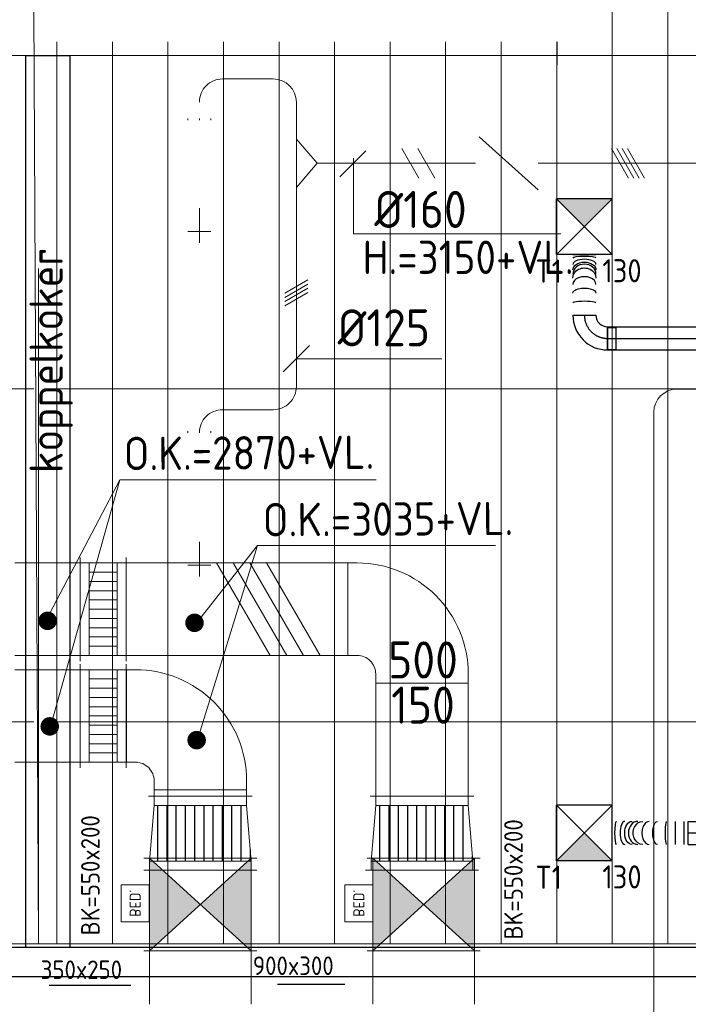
# Model space of a CAD drawing. Header units: millimetres. Extents: x -75017 to 35076, y -1757 to 51354.
# Tile 19 of 41: x -58521 to -54909, y 22120 to 27440. Entities that reach past the tile are written whole.
import ezdxf
from ezdxf.enums import TextEntityAlignment as Align

# ---------------------------------------------------------------- set-up
doc = ezdxf.new("R2010")
doc.units = ezdxf.units.MM
doc.header["$LTSCALE"] = 50
for name, pattern in [('CENTER2', [28.575, 19.05, -3.175, 3.175, -3.175]), ('HIDDEN', [9.525, 6.35, -3.175]), ('HIDDEN2', [0.1875, 0.125, -0.0625])]:
    doc.linetypes.add(name, pattern=pattern)
for name, color, linetype in [('60', 3, 'Continuous'), ('BALKEN', 7, 'Continuous'), ('WL570---_TOEVOER', 200, 'Continuous'), ('WL570---_TOEVOER_HL', 1, 'Continuous'), ('WL570---_TOEVOER_RST', 200, 'Continuous'), ('WL570---_TOEVOER_RST_HL', 1, 'Continuous'), ('WL5771--_T_KANAAL-H', 1, 'Continuous'), ('WL5771--_T_KANAAL-H2', 1, 'Continuous'), ('WL5772--_R_KANAAL-H', 1, 'Continuous'), ('WL5772--_R_KANAAL-H1', 1, 'HIDDEN2'), ('WM570---_TOEVOER_PR', 2, 'Continuous'), ('WM570---_TOEVOER_RST_PR', 1, 'Continuous')]:
    doc.layers.add(name, color=color, linetype=linetype)
for name, color, linetype, lineweight in [('WL570---_BESTAAND-ALGMEEN', 161, 'Continuous', 0), ('WL570---_BESTAAND-HARTLIJN', 161, 'Continuous', 0), ('WL570---_BESTAAND-MAATVOERING', 160, 'Continuous', 0), ('WL570---_BESTAAND-RETOUR', 100, 'Continuous', 0), ('WL570---_BESTAAND-TOEVOER', 200, 'Continuous', 0), ('WL570---_DEMONTEREN', 10, 'Continuous', 0)]:
    doc.layers.add(name, color=color, linetype=linetype, lineweight=lineweight)
doc.layers.get('WL570---_DEMONTEREN').off()
doc.styles.add('BURO-025', font='ISO96.shx', dxfattribs={"height": 125})
doc.styles.add('ISO', font='ISO', dxfattribs={"height": 162})
doc.styles.add('MAATVOERING', font='ISO')

# ---------------------------------------------------------------- blocks, each defined once
blk = doc.blocks.new('MVLINE')
blk.add_line((35.4, -35.4), (-35.4, 35.4))
blk = doc.blocks.new('OBO12500090ZH')
blk.add_lwpolyline([(-62.5, -125), (62.5, -125), (62.5, 0, 1), (-62.5, 0)], format="xyb", close=True)
at = {"layer": 'WL570---_BESTAAND-HARTLIJN'}
for points in [[(0, -125), (0, 62.5)], [(-62.5, 0), (62.5, 0)]]:
    blk.add_lwpolyline(points, dxfattribs=at)
blk = doc.blocks.new('OBO12500090H')
blk.add_lwpolyline([(62.5, -125, 0.414214), (-125, 62.5), (-125, -62.5, -0.414214), (-62.5, -125)], format="xyb", close=True)
at = {"invisible_edges": 15}
for points in [[(-114.1, -63.4), (-92.4, 59.7), (-125, 62.5), (-125, -62.5)], [(-103.6, -66.3), (-60.9, 51.2), (-92.4, 59.7), (-114.1, -63.4)], [(-93.8, -70.9), (-31.2, 37.4), (-60.9, 51.2), (-103.6, -66.3)], [(-84.8, -77.1), (-4.5, 18.6), (-31.2, 37.4), (-93.8, -70.9)], [(-77.1, -84.8), (18.6, -4.5), (-4.5, 18.6), (-84.8, -77.1)], [(-70.9, -93.8), (37.4, -31.2), (18.6, -4.5), (-77.1, -84.8)], [(-66.3, -103.6), (51.2, -60.9), (37.4, -31.2), (-70.9, -93.8)], [(-63.4, -114.1), (59.7, -92.4), (51.2, -60.9), (-66.3, -103.6)], [(-62.5, -125), (62.5, -125), (59.7, -92.4), (-63.4, -114.1)]]:
    blk.add_3dface(points, dxfattribs=at)
at = {"layer": 'WL570---_BESTAAND-HARTLIJN'}
blk.add_arc((-125, -125), 125, 0, 90, dxfattribs=at)
blk = doc.blocks.new('KARO')
for p, q in [((1, 0.5), (0, 0.5)), ((0, -0.5), (1, -0.5))]:
    blk.add_line(p, q)
at = {"invisible_edges": 15}
blk.add_3dface([(0, 0.5), (0, -0.5), (1, -0.5), (1, 0.5)], dxfattribs=at)
at = {"layer": 'WL570---_BESTAAND-HARTLIJN'}
blk.add_line((0, 0), (1, 0), dxfattribs=at)
blk = doc.blocks.new('OTS12512516000H')
blk.add_lwpolyline([(-130, -62.5), (130, -62.5), (130, 62.5), (80, 112.5), (-80, 112.5), (-130, 62.5)], close=True)
at = {"layer": 'WL570---_BESTAAND-HARTLIJN'}
blk.add_line((-130, 0), (130, 0), dxfattribs=at)
at = {"layer": 'WL570---_BESTAAND-TOEVOER'}
blk.add_lwpolyline([(-130, 0), (0, 112.5), (130, 0)], dxfattribs=at)
blk = doc.blocks.new('VBK55020000050000')
for p, q in [((0, -305), (0, 305)), ((500, -305), (500, 305))]:
    blk.add_line(p, q)
blk.add_lwpolyline([(0, -275), (500, -275), (500, 275), (0, 275)], close=True)
blk.add_lwpolyline([(0, -275), (500, -275), (500, 275), (0, 275)], close=True)
at = {"layer": 'WL5771--_T_KANAAL-H'}
for p, q in [((0, -275), (500, 275)), ((0, 275), (500, -275))]:
    blk.add_line(p, q, dxfattribs=at)
at = {"layer": 'WL5771--_T_KANAAL-H2'}
for points in [[(0, 275), (500, 275), (250, 0)], [(0, -275), (500, -275), (250, 0)]]:
    blk.add_solid(points, dxfattribs=at)
blk = doc.blocks.new('BEDIENING')
blk.add_lwpolyline([(0, -100), (0, 100), (150, 100), (150, -100)], close=True)
at = {"layer": 'WL570---_BESTAAND-RETOUR', "style": 'ISO'}
blk.add_text('BED.', height=60, rotation=90, dxfattribs=at).set_placement((75, 0), align=Align.MIDDLE_CENTER)
blk = doc.blocks.new('OBO12500090R')
blk.add_lwpolyline([(187.5, -125, 0.414214), (0, 62.5), (0, -62.5, -0.414214), (62.5, -125)], format="xyb", close=True)
at = {"invisible_edges": 15}
for points in [[(10.9, -63.4), (32.6, 59.7), (0, 62.5), (0, -62.5)], [(21.4, -66.3), (64.1, 51.2), (32.6, 59.7), (10.9, -63.4)], [(31.2, -70.9), (93.8, 37.4), (64.1, 51.2), (21.4, -66.3)], [(40.2, -77.1), (120.5, 18.6), (93.8, 37.4), (31.2, -70.9)], [(47.9, -84.8), (143.6, -4.5), (120.5, 18.6), (40.2, -77.1)], [(54.1, -93.8), (162.4, -31.2), (143.6, -4.5), (47.9, -84.8)], [(58.7, -103.6), (176.2, -60.9), (162.4, -31.2), (54.1, -93.8)], [(61.6, -114.1), (184.7, -92.4), (176.2, -60.9), (58.7, -103.6)], [(62.5, -125), (187.5, -125), (184.7, -92.4), (61.6, -114.1)]]:
    blk.add_3dface(points, dxfattribs=at)
at = {"layer": 'WL570---_BESTAAND-HARTLIJN'}
blk.add_arc((0, -125), 125, 0, 90, dxfattribs=at)
blk = doc.blocks.new('VTR5502005001502540-0')
at = {"layer": 'WL5772--_R_KANAAL-H'}
h = blk.add_hatch(dxfattribs=at)
h.set_pattern_fill('_U', color=256, scale=100, style=0, pattern_type=0)
h.set_pattern_definition([(0, (0, -275), (0, 100), [])])
h.paths.add_polyline_path([(50, -275), (350, -250), (350, 250), (50, 275)])
at = {"layer": 'WL5772--_R_KANAAL-H1'}
h = blk.add_hatch(dxfattribs=at)
h.set_pattern_fill('_U', color=256, scale=100, style=0, pattern_type=0)
h.set_pattern_definition([(0, (0, -225), (0, 100), [])])
h.paths.add_polyline_path([(50, -275), (350, -250), (350, 250), (50, 275)])
for p, q in [((0, -305), (0, 305)), ((50, -275), (50, 275)), ((400, -280), (400, 280)), ((350, -250), (350, 250))]:
    blk.add_line(p, q)
blk.add_lwpolyline([(0, -275), (50, -275), (350, -250), (400, -250), (400, 250), (350, 250), (50, 275), (0, 275)], close=True)
blk = doc.blocks.new('KARH')
for p, q in [((1, 0.5), (0, 0.5)), ((0, -0.5), (1, -0.5))]:
    blk.add_line(p, q)
at = {"invisible_edges": 15}
blk.add_3dface([(0, 0.5), (0, -0.5), (1, -0.5), (1, 0.5)], dxfattribs=at)
blk = doc.blocks.new('VBO50015000050901-100')
blk.add_lwpolyline([(-250, -400), (250, -400), (250, -350, 0.414214), (-350, 250), (-400, 250), (-400, -250), (-350, -250, -0.414214), (-250, -350)], format="xyb", close=True)
blk = doc.blocks.new('VSP5001505001501632-0')
for p, q in [((0, -280), (0, 280)), ((250, -280), (250, 280))]:
    blk.add_line(p, q)
blk.add_lwpolyline([(0, -250), (250, -250), (250, 250), (0, 250)], close=True)
at = {"layer": 'WL570---_BESTAAND-RETOUR'}
for p, q in [((50, -250), (50, 250)), ((200, -250), (200, 250)), ((50, 200), (200, 200)), ((50, 150), (200, 150)), ((50, 100), (200, 100)), ((50, 50), (200, 50)), ((50, 0), (200, 0)), ((50, -50), (200, -50)), ((50, -100), (200, -100)), ((50, -150), (200, -150)), ((50, -200), (200, -200))]:
    blk.add_line(p, q, dxfattribs=at)
blk = doc.blocks.new('VBX1251250012525000')
blk.add_lwpolyline([(50, -112.5), (300, -112.5), (300, 112.5), (50, 112.5)], close=True)
for points in [[(50, 62.5), (0, 62.5), (0, -62.5), (50, -62.5)], [(300, -62.5), (350, -62.5), (350, 62.5), (300, 62.5)]]:
    blk.add_lwpolyline(points)
at = {"layer": 'WL570---_BESTAAND-HARTLIJN'}
blk.add_line((300, 0), (350, 0), dxfattribs=at)
at = {"layer": 'WL570---_BESTAAND-TOEVOER'}
blk.add_line((50, -112.5), (300, 112.5), dxfattribs=at)
blk = doc.blocks.new('UISO')
for p, q in [((0, 0.18), (1, 0.757)), ((0, 0), (1, 0.577))]:
    blk.add_line(p, q)
at = {"layer": 'WL570---_BESTAAND-TOEVOER'}
for p, q in [((0, 0.36), (1, 0.937)), ((0, -0.18), (1, 0.397))]:
    blk.add_line(p, q, dxfattribs=at)
blk = doc.blocks.new('Block plafond 7e midden')
at = {"color": 8, "linetype": 'Continuous', "lineweight": 13}
for p, q in [((13010, -410), (13010, -17210)), ((13310, -410), (13310, -17210)), ((9910, -17210.4), (9885, -12160)), ((10010, -12335), (10010, -17210)), ((10310, -12335), (10310, -17210)), ((10610, -12335), (10610, -17210)), ((10910, -12335), (10910, -17210)), ((11210, -12335), (11210, -17210)), ((11510, -12335), (11510, -17210)), ((11810, -12335), (11810, -17210)), ((12110, -12335), (12110, -17210)), ((12410, -17210), (12410, -12335)), ((12710, -17210), (12710, -12335)), ((7810, -12410), (9910, -12410)), ((9960, -12410), (17197.6, -12410)), ((9910, -13560), (9910, -17210.4)), ((10010, -13560), (10010, -17210.4)), ((7510, -14210), (9885, -14210)), ((9960, -14210), (16776.6, -14210)), ((7510, -16010), (9885, -16010)), ((9960, -16010), (16171.1, -16010))]:
    blk.add_line(p, q, dxfattribs=at)
at = {"color": 8, "linetype": 'Continuous', "lineweight": 13, "flags": 128}
blk.add_lwpolyline([(2509.8, -17620), (2510, -17210), (13835, -17210), (13835, -17660), (15437.9, -17660), (15437.9, -17660)], dxfattribs=at)
blk = doc.blocks.new('*U569')
at = {"color": 0, "ltscale": 10}
for p, q in [((0, 62.5, -2700), (999.4, 62.5, -2700)), ((0, -62.5, -2700), (0, 62.5, -2700)), ((0, -62.5, -2700), (999.4, -62.5, -2700))]:
    blk.add_line(p, q, dxfattribs=at)
at = {"layer": 'WL570---_TOEVOER_HL', "linetype": 'CENTER2'}
blk.add_line((0, 0, -2700), (999.4, 0, -2700), dxfattribs=at)
at = {"layer": 'WM570---_TOEVOER_PR', "color": 2, "style": 'BURO-025'}
blk.add_attdef('POSNR', text='', height=125, dxfattribs=at).set_placement((0, 0), align=Align.MIDDLE)
blk = doc.blocks.new('*U584')
at = {"color": 0, "ltscale": 10}
for p, q in [((150, 150, -2500), (-150, 150, -2500)), ((-150, -150, -2500), (-150, 150, -2500)), ((150, -150, -2500), (-150, 150, -2500)), ((-150, -150, -2500), (150, 150, -2500)), ((150, -150, -2500), (150, 150, -2500)), ((150, -150, -2500), (-150, -150, -2500))]:
    blk.add_line(p, q, dxfattribs=at)
at = {"layer": 'WL570---_TOEVOER_RST_HL', "linetype": 'CENTER2'}
blk.add_circle((0, 0, -2500), 0.075, dxfattribs=at)
at = {"layer": 'WL570---_TOEVOER_RST', "color": 2, "style": 'BURO-025'}
for tag in ['MC', 'Q']:
    blk.add_attdef(tag, text='', height=125, dxfattribs=at).set_placement((0, 0), align=Align.MIDDLE)
at = {"layer": 'WM570---_TOEVOER_RST_PR', "color": 2, "style": 'BURO-025'}
blk.add_attdef('POSNR', text='', height=125, dxfattribs=at).set_placement((0, 0), align=Align.MIDDLE)
blk = doc.blocks.new('*U585')
at = {"color": 0, "ltscale": 10}
for p, q in [((-59.375, 125, -2700), (-59.375, 169.3, -2700)), ((-59.375, 169.3, -2700), (59.375, 169.3, -2700)), ((59.375, 125, -2700), (59.375, 169.3, -2700)), ((-62.5, 125, -2700), (62.5, 125, -2700)), ((-59.375, 125, -2700), (59.375, 125, -2700)), ((-125, -62.5, -2700), (-125, 62.5, -2700))]:
    blk.add_line(p, q, dxfattribs=at)
for radius, end in [(62.5, 0), (187.5, 360)]:
    blk.add_arc((-125, 125, -2700), radius, 270, end, dxfattribs=at)
at = {"layer": 'WL570---_TOEVOER_HL', "linetype": 'CENTER2'}
blk.add_arc((-125, 125, -2700), 125, 270, 0, dxfattribs=at)
at = {"layer": 'WM570---_TOEVOER_PR', "color": 2, "style": 'BURO-025'}
blk.add_attdef('POSNR', text='', height=125, dxfattribs=at).set_placement((0, 0), align=Align.MIDDLE)
blk = doc.blocks.new('*U586')
at = {"color": 0, "ltscale": 10}
for p, q in [((0, 62.5, -2700), (0, -62.5, -2700)), ((328.3, 62.5, -2700), (328.3, -62.5, -2700))]:
    blk.add_line(p, q, dxfattribs=at)
for centre, major_axis, ratio, start_param, end_param in [((66.3, 0, -2700), (0, -62.5), 0.148758, 0, 3.141593), ((166, 0, -2700), (0, -62.5), 0.680493, 0, 3.141593), ((222, 0, -2700), (0, 62.5), 0.868665, 3.141593, 6.283185), ((275.2, 0, -2700), (0, 62.5), 0.433391, 3.141593, 6.283185)]:
    blk.add_ellipse(centre, major_axis=major_axis, ratio=ratio, start_param=start_param, end_param=end_param, dxfattribs=at)
at = {"color": 0, "ltscale": 10, "extrusion": (0, 0, -1)}
for centre, major_axis, ratio, start_param, end_param in [((119.7, 0, -2700), (0, 62.5), 0.433391, 0, 3.141593), ((201.3, 0, -2700), (0, 62.5), 0.868665, 0, 3.141593), ((245, 0, -2700), (0, -62.5), 0.680493, 3.141593, 6.283185), ((310.1, 0, -2700), (0, -62.5), 0.148758, 3.141593, 6.283185)]:
    blk.add_ellipse(centre, major_axis=major_axis, ratio=ratio, start_param=start_param, end_param=end_param, dxfattribs=at)
at = {"layer": 'WM570---_TOEVOER_PR', "color": 2, "style": 'BURO-025'}
blk.add_attdef('POSNR', text='', height=125, dxfattribs=at).set_placement((0, 0), align=Align.MIDDLE)
blk = doc.blocks.new('*U587')
at = {"color": 0, "ltscale": 10}
for p, q in [((150, 150, -2500), (-150, 150, -2500)), ((-150, -150, -2500), (-150, 150, -2500)), ((150, -150, -2500), (-150, 150, -2500)), ((-150, -150, -2500), (150, 150, -2500)), ((150, -150, -2500), (150, 150, -2500)), ((150, -150, -2500), (-150, -150, -2500))]:
    blk.add_line(p, q, dxfattribs=at)
at = {"layer": 'WL570---_TOEVOER_RST_HL', "linetype": 'CENTER2'}
blk.add_circle((0, 0, -2500), 0.075, dxfattribs=at)
at = {"layer": 'WL570---_TOEVOER_RST', "color": 2, "style": 'BURO-025'}
for tag in ['MC', 'Q']:
    blk.add_attdef(tag, text='', height=125, dxfattribs=at).set_placement((0, 0), align=Align.MIDDLE)
at = {"layer": 'WM570---_TOEVOER_RST_PR', "color": 2, "style": 'BURO-025'}
blk.add_attdef('POSNR', text='', height=125, dxfattribs=at).set_placement((0, 0), align=Align.MIDDLE)
blk = doc.blocks.new('*U588')
at = {"color": 0, "ltscale": 10}
for p, q in [((0, 62.5, -2700), (1004.5, 62.5, -2700)), ((0, -62.5, -2700), (0, 62.5, -2700)), ((1004.5, 62.5, -2700), (1004.5, -62.5, -2700)), ((0, -62.5, -2700), (1004.5, -62.5, -2700))]:
    blk.add_line(p, q, dxfattribs=at)
at = {"layer": 'WL570---_TOEVOER_HL', "linetype": 'CENTER2'}
blk.add_line((0, 0, -2700), (1004.5, 0, -2700), dxfattribs=at)
at = {"layer": 'WM570---_TOEVOER_PR', "color": 2, "style": 'BURO-025'}
blk.add_attdef('POSNR', text='', height=125, dxfattribs=at).set_placement((0, 0), align=Align.MIDDLE)
blk = doc.blocks.new('*U590')
at = {"color": 0, "ltscale": 10}
for p, q in [((0, 62.5, -2700), (0, -62.5, -2700)), ((22.8, 62.5, -2700), (22.8, -62.5, -2700)), ((68.4, 62.5, -2700), (68.4, -62.5, -2700)), ((411.2, 62.5, -2700), (411.2, -62.5, -2700))]:
    blk.add_line(p, q, dxfattribs=at)
for centre, major_axis, ratio, start_param, end_param in [((117, 0, -2700), (0, -62.5), 0.137869, 0, 3.141593), ((210.9, 0, -2700), (0, -62.5), 0.63868, 0, 3.141593), ((272, 0, -2700), (0, 62.5), 0.826384, 3.141593, 6.283185), ((343.2, 0, -2700), (0, 62.5), 0.403321, 3.141593, 6.283185)]:
    blk.add_ellipse(centre, major_axis=major_axis, ratio=ratio, start_param=start_param, end_param=end_param, dxfattribs=at)
at = {"color": 0, "ltscale": 10, "extrusion": (0, 0, -1)}
for centre, major_axis, ratio, start_param, end_param in [((166.8, 0, -2700), (0, 62.5), 0.403321, 0, 3.141593), ((246.1, 0, -2700), (0, 62.5), 0.826384, 0, 3.141593), ((303.6, 0, -2700), (0, -62.5), 0.63868, 3.141593, 6.283185), ((387.9, 0, -2700), (0, -62.5), 0.137869, 3.141593, 6.283185)]:
    blk.add_ellipse(centre, major_axis=major_axis, ratio=ratio, start_param=start_param, end_param=end_param, dxfattribs=at)
at = {"layer": 'WM570---_TOEVOER_PR', "color": 2, "style": 'BURO-025'}
blk.add_attdef('POSNR', text='', height=125, dxfattribs=at).set_placement((0, 0), align=Align.MIDDLE)

msp = doc.modelspace()

# ---------------------------------------------------------------- hatches: boundary and pattern name
at = {"layer": 'WL570---_TOEVOER'}
for points in [[(-55620, 26470.8), (-55620, 26470.7), (-55470.1, 26320.8), (-55320.1, 26470.8)], [(-55470.1, 23045.7), (-55620, 22895.8), (-55620, 22895.7), (-55320.1, 22895.7)]]:
    msp.add_hatch(color=256, dxfattribs=at).paths.add_polyline_path(points)

# ---------------------------------------------------------------- linework, layer by layer
at = {"layer": '60', "linetype": 'Continuous'}
for p, q in [((-58361.7, 22223.6), (-57920.6, 22223.6)), ((-57128.9, 22229.3), (-56763.6, 22229.3))]:
    msp.add_line(p, q, dxfattribs=at)
for points in [[(-57780.5, 22514.5, 0, 33.3, 0), (-57830.5, 22427.9, 0, 0, 0), (-58067.8, 22016.9, 0, 0, 0)], [(-55938.9, 22443.7, 0, 33.3, 0), (-55988.9, 22357.1, 0, 0, 0), (-56226.1, 21946.2, 0, 0, 0)]]:
    msp.add_lwpolyline(points, format="xyseb", dxfattribs=at)
at = {"layer": 'BALKEN'}
for p, q in [((-58489.8, 27245.8), (-58489.8, 22429.3)), ((-58489.8, 27245.8), (-58249.8, 27245.8)), ((-58249.8, 27245.8), (-58249.8, 22429.3)), ((-68519.1, 22429.3), (-52647.2, 22429.3)), ((-68519.1, 22269.3), (-52647.2, 22269.3))]:
    msp.add_line(p, q, dxfattribs=at)
at = {"layer": 'WL570---_BESTAAND-MAATVOERING'}
for p, q in [((-56718, 26283.1), (-56718, 26691.6)), ((-55597.6, 26283.1), (-56718, 26283.1)), ((-58494.8, 22270.8), (-58494.8, 22270.8))]:
    msp.add_line(p, q, dxfattribs=at)
msp.add_lwpolyline([(-57026.4, 25608), (-56853.2, 25608), (-56241.3, 25608)], dxfattribs=at)
at = {"layer": 'WL570---_BESTAAND-MAATVOERING', "linetype": 'HIDDEN'}
msp.add_lwpolyline([(-57302.2, 21899.5, 0, 33.3, 0), (-57252.2, 21986.1, 0, 0, 0), (-57014.9, 22397, 0, 0, 0)], format="xyseb", dxfattribs=at)
at = {"layer": 'WL570---_BESTAAND-RETOUR'}
for p, q in [((-57980.8, 24953.2), (-58377.7, 24195.3)), ((-57980.8, 24953.2), (-58354, 23620.9)), ((-56594.8, 24953.2), (-57980.8, 24953.2)), ((-57568.4, 24177.7), (-57236.1, 24598.9)), ((-57236.1, 24598.9), (-57561.3, 23543.6)), ((-55949.9, 24598.9), (-57236.1, 24598.9))]:
    msp.add_line(p, q, dxfattribs=at)
at = {"layer": 'WL570---_BESTAAND-RETOUR', "const_width": 50}
for points in [[(-58395.3, 24191.5, 1), (-58345.3, 24191.5, 1)], [(-57601.6, 24180.8, 1), (-57551.6, 24180.8, 1)], [(-58383.6, 23621.3, 1), (-58333.6, 23621.3, 1)], [(-57589.9, 23546.9, 1), (-57539.9, 23546.9, 1)]]:
    msp.add_lwpolyline(points, format="xyb", close=True, dxfattribs=at)
at = {"layer": 'WL570---_TOEVOER'}
msp.add_line((-55620, 27320.8), (-55620, 27195.9), dxfattribs=at)

# ---------------------------------------------------------------- block references
at = {"layer": 'WL570---_BESTAAND-ALGMEEN', "xscale": -1, "rotation": 359.9999999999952}
for p in [(-57822.1, 22665.8), (-56613.8, 22665.8)]:
    msp.add_blockref('BEDIENING', p, dxfattribs=at)
at = {"layer": 'WL570---_BESTAAND-MAATVOERING', "xscale": 2, "yscale": 2, "zscale": 2}
for p, rotation in [((-56721.3, 26660.4), 90), ((-57026.4, 25608), 89.99999999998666)]:
    msp.add_blockref('MVLINE', p, dxfattribs=dict(at, rotation=rotation))
at = {"layer": 'WL570---_BESTAAND-RETOUR'}
for name, p in [('VSP5001505001501632-0', (-58194.9, 23677.6)), ('VBO50015000050901-100', (-57544.8, 23677.6))]:
    msp.add_blockref(name, p, dxfattribs=at)
at = {"layer": 'WL570---_BESTAAND-RETOUR', "xscale": 601.3840223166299, "yscale": 500, "zscale": 150}
msp.add_blockref('KARH', (-58546.9, 23677.6), dxfattribs=at)
at = {"layer": 'WL570---_BESTAAND-RETOUR', "rotation": 270}
for p, xscale, yscale, zscale in [((-57544.8, 23277.6), 29.35856802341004, 500, 150), ((-57544.8, 22408.5), 288.0524784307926, 550, 200)]:
    msp.add_blockref('KARH', p, dxfattribs=dict(at, xscale=xscale, yscale=yscale, zscale=zscale))
at = {"layer": 'WL570---_BESTAAND-RETOUR'}
for name, p, rotation in [('VTR5502005001502540-0', (-57544.8, 22843.9), 90), ('VBK55020000050000', (-57544.8, 22908.5), 270)]:
    msp.add_blockref(name, p, dxfattribs=dict(at, rotation=rotation))
at = {"layer": 'WL570---_BESTAAND-TOEVOER'}
for name, p in [('Block plafond 7e midden', (-68330, 39655.8)), ('VSP5001505001501632-0', (-58194.9, 24254.5)), ('VBO50015000050901-100', (-56347.7, 24254.5))]:
    msp.add_blockref(name, p, dxfattribs=at)
for name, p, xscale, yscale, zscale, rotation in [('KARO', (-57550.3, 26897.4), 8.77725064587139, 125, 125, 89.99999999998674), ('UISO', (-55173.5, 26583.5), 160, 160, 160, 90), ('UISO', (-56963.9, 26011.1), 125, 125, 125, 180), ('KARO', (-57550.3, 25207.5), 8.77725064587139, 125, 125, 89.99999999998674), ('UISO', (-56988.4, 24004.5), 500, 500, 500, 90), ('KARH', (-56347.7, 23854.5), 610.7807679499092, 500, 150, 270), ('KARH', (-56338.8, 22408.5), 288.0524784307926, 550, 200, 270)]:
    msp.add_blockref(name, p, dxfattribs=dict(at, xscale=xscale, yscale=yscale, zscale=zscale, rotation=rotation))
at = {"layer": 'WL570---_BESTAAND-TOEVOER', "xscale": 1799.009226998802, "yscale": 500, "zscale": 150}
msp.add_blockref('KARH', (-58546.9, 24254.5), dxfattribs=at)
at = {"layer": 'WL570---_BESTAAND-TOEVOER'}
for name, p, rotation in [('VTR5502005001502540-0', (-56347.7, 22843.9), 90), ('VBK55020000050000', (-56338.8, 22908.5), 270)]:
    msp.add_blockref(name, p, dxfattribs=dict(at, rotation=rotation))
at = {"layer": 'WL570---_DEMONTEREN'}
for name, p, rotation in [('OBO12500090H', (-57550.3, 27119.4), 89.99999999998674), ('OTS12512516000H', (-57026.4, 26663.5), 269.9999999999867), ('OBO12500090ZH', (-57550.3, 26295.6), 179.9999999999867), ('OBO12500090R', (-55095, 25318.7), 90), ('OBO12500090H', (-57026.4, 25332.5), 269.9999999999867), ('OBO12500090H', (-57550.3, 25332.5), 89.99999999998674), ('OBO12500090ZH', (-57550.3, 24493.1), 179.9999999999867)]:
    msp.add_blockref(name, p, dxfattribs=dict(at, rotation=rotation))
for name, p, xscale, yscale, zscale, rotation in [('KARO', (-57425.3, 27119.4), 273.8389756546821, 125, 125, 359.9999999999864), ('KARO', (-57026.4, 26994.4), 200.9866311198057, 125, 125, 269.9999999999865), ('VBX1251250012525000', (-56103.2, 26663.5), -1.28, 1.28, 1.28, 180), ('KARO', (-56913.9, 26663.5), 855.7254200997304, 160, 160, 359.9999999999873), ('UISO', (-56427.9, 26743.5), 160, 160, 160, 270), ('KARO', (-53939.4, 26663.5), 1754.317747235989, 160, 160, 180.0000000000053), ('KARO', (-57026.4, 25457.5), 1075.984397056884, 125, 125, 89.99999999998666), ('KARO', (-57425.3, 25332.5), 273.8389756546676, 125, 125, 359.9999999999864), ('KARO', (-55095, 21841.9), 3476.820419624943, 125, 125, 90)]:
    msp.add_blockref(name, p, dxfattribs=dict(at, xscale=xscale, yscale=yscale, zscale=zscale, rotation=rotation))
msp.add_blockref('OBO12500090H', (-57026.4, 27119.4), dxfattribs=at)
at = {"layer": 'WL570---_DEMONTEREN', "xscale": 465.138102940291, "yscale": 125, "zscale": 125}
msp.add_blockref('KARO', (-54970, 25443.7), dxfattribs=at)
at = {"layer": 'WL570---_TOEVOER'}
for name, p, rotation in [('*U586', (-55470.1, 25842.5, 2700), 90), ('*U585', (-55470.1, 25717.5, 2700), 270), ('*U590', (-54908.9, 23045.7, 2700), 180)]:
    msp.add_blockref(name, p, dxfattribs=dict(at, rotation=rotation))
for name, p in [('*U569', (-55345.1, 25717.5, 2700)), ('*U588', (-54908.9, 23045.7, 2700))]:
    msp.add_blockref(name, p, dxfattribs=at)
at = {"layer": 'WL570---_TOEVOER_RST'}
ref = msp.add_blockref('*U584', (-55470.1, 26320.8, 2500), dxfattribs=at)
ref.add_attrib('Q', '130', (-55373.2, 26020.6), dxfattribs={"color": 2, "height": 125, "style": 'BURO-025'})
ref.add_attrib('MC', 'T1', (-55735.2, 26018.5), dxfattribs={"color": 2, "height": 125, "style": 'BURO-025'})
ref = msp.add_blockref('*U587', (-55470.1, 23045.7, 2500), dxfattribs=at)
ref.add_attrib('Q', '130', (-55373.2, 22745.6), dxfattribs={"color": 2, "height": 125, "style": 'BURO-025'})
ref.add_attrib('MC', 'T1', (-55735.2, 22743.5), dxfattribs={"color": 2, "height": 125, "style": 'BURO-025'})

# ---------------------------------------------------------------- texts
at = {"layer": 'WL570---_BESTAAND-MAATVOERING', "style": 'MAATVOERING'}
msp.add_text('%%c160', height=200, dxfattribs=at).set_placement((-56106.1, 26314.1), align=Align.RIGHT)
at = {"layer": 'WL570---_BESTAAND-MAATVOERING'}
for s, rotation, style, p in [('koppelkoker ', 90, 'MAATVOERING', (-58288.3, 24989.9)), ('O.K.=2870+VL.', 0.3148, 'ISO', (-57958.7, 25005.6)), ('O.K.=3035+VL.', 0.3148, 'ISO', (-57207.5, 24647.8))]:
    msp.add_text(s, height=180, rotation=rotation, dxfattribs=dict(at, style=style)).set_placement(p)
for s, height, style, p in [('H.=3150+VL.', 180, 'ISO', (-56668.5, 26065.7)), ('%%c125', 200, 'MAATVOERING', (-56803.2, 25674.7))]:
    msp.add_text(s, height=height, dxfattribs=dict(at, style=style)).set_placement(p)
at = {"layer": 'WL570---_BESTAAND-MAATVOERING', "style": 'MAATVOERING'}
for s, p in [('500', (-56342.1, 23880.1)), ('150', (-56342.1, 23636))]:
    msp.add_text(s, height=200, dxfattribs=at).set_placement(p, align=Align.CENTER)
at = {"layer": 'WL570---_BESTAAND-MAATVOERING', "style": 'ISO'}
msp.add_text('350x250', height=100, rotation=360, dxfattribs=at).set_placement((-58407.3, 22226.5), align=Align.BOTTOM_LEFT)
msp.add_text('900x300', height=100, dxfattribs=at).set_placement((-57261.2, 22248.1), align=Align.BOTTOM_LEFT)
at = {"layer": 'WL570---_BESTAAND-TOEVOER', "style": 'ISO'}
for p in [(-58139.3, 22816.6), (-55853.7, 22794.7)]:
    msp.add_text('BK=550x200', height=100, rotation=90, dxfattribs=at).set_placement(p, align=Align.MIDDLE)

doc.saveas('drawing.dxf')
